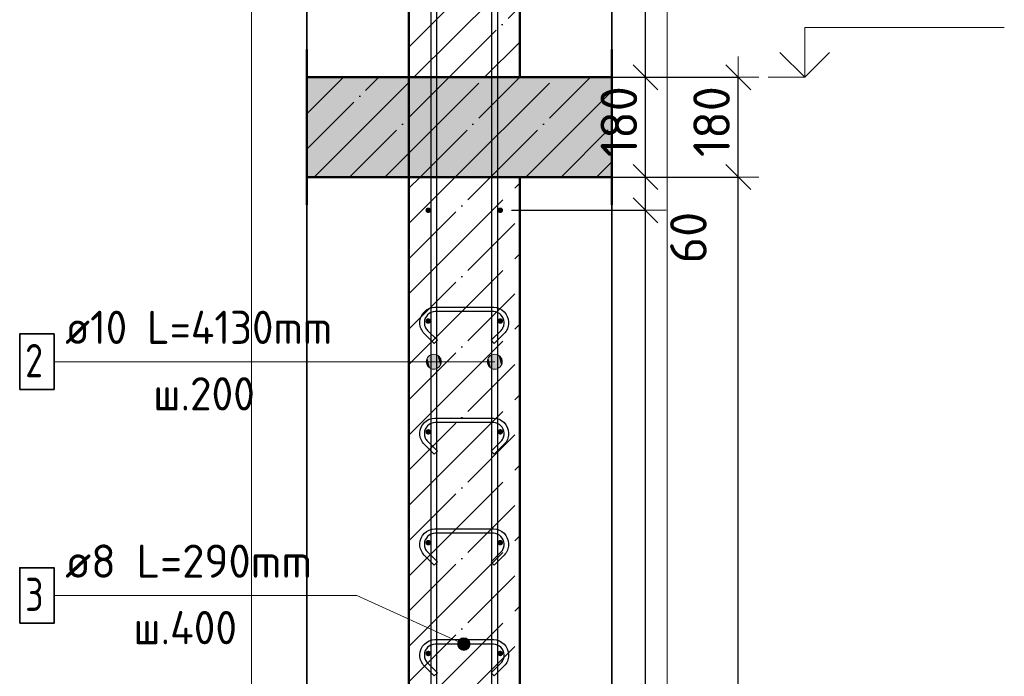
# Model space of a CAD drawing. Header units: millimetres. Extents: x -26477 to 45326, y 46540 to 77465.
# Tile 18 of 50: x -19917 to -18141, y 70737 to 71923. Entities that reach past the tile are written whole.
import ezdxf

# ---------------------------------------------------------------- set-up
doc = ezdxf.new("R2010")
doc.units = ezdxf.units.MM
doc.header["$PDMODE"] = 65
for name, pattern in [('______11', [150, 120, -15, 0, -15]), ('______5', [330, 240, -30, 30, -30]), ('________', [0])]:
    doc.linetypes.add(name, pattern=pattern)
for name, color, linetype, lineweight in [('Standard', 7, 'Continuous', 25), ('Арм.стержн. вертикальными 1', 22, 'Continuous', 35), ('Арм.стержн.горизонт. 1', 180, 'Continuous', 35), ('Высотная отметки_ общее', 7, 'Continuous', 13), ('Размерная линия_ общее', 7, 'Continuous', 13)]:
    doc.layers.add(name, color=color, linetype=linetype, lineweight=lineweight)
doc.layers.add('Арм.стержн.Стяжки', color=7, linetype='Continuous', lineweight=35, true_color=0x501e0f)
doc.styles.add('ISOCPEUR', font='ISOCPEUR')
doc.dimstyles.new('DIMSTYLE_4', dxfattribs={"dimtxt": 66, "dimasz": 75, "dimexe": 0, "dimexo": 0, "dimgap": 33, "dimtad": 2, "dimdec": 0, "dimrnd": 5, "dimzin": 12, "dimdsep": 46, "dimtxsty": 'ISOCPEUR', "dimblk1": 'ALL_ML_STRICH', "dimblk2": 'ALL_ML_STRICH', "dimsah": 1, "dimcen": 0, "dimclrd": 7, "dimclre": 256, "dimclrt": 7, "dimadec": 0, "dimazin": 0, "dimtfac": 1, "dimtdec": 0, "dimtix": 1, "dimtmove": 2, "dimatfit": 3, "dimfxl": 0, "dimtvp": 1.2, "dimtzin": 0, "dimlwd": 0, "dimlwe": -3, "dimarcsym": 0})
doc.dimstyles.new('DIMSTYLE_5', dxfattribs={"dimtxt": 66, "dimasz": 75, "dimexe": 0, "dimexo": 0, "dimgap": 33, "dimtad": 2, "dimdec": 0, "dimrnd": 5, "dimzin": 12, "dimdsep": 46, "dimtxsty": 'ISOCPEUR', "dimblk1": 'ALL_ML_STRICH', "dimblk2": 'ALL_ML_STRICH', "dimsah": 1, "dimcen": 0, "dimclrd": 7, "dimclre": 256, "dimclrt": 7, "dimadec": 0, "dimazin": 0, "dimtfac": 1, "dimtdec": 0, "dimtix": 1, "dimtmove": 2, "dimatfit": 3, "dimfxl": 0, "dimtzin": 0, "dimlwd": 0, "dimlwe": -3, "dimarcsym": 0})
doc.dimstyles.new('DIMSTYLE_9', dxfattribs={"dimtxt": 66, "dimasz": 75, "dimexe": 0, "dimexo": 0, "dimgap": 33, "dimtad": 0, "dimdec": 0, "dimrnd": 5, "dimzin": 12, "dimdsep": 46, "dimtxsty": 'ISOCPEUR', "dimblk1": 'ALL_ML_STRICH', "dimblk2": 'ALL_ML_STRICH', "dimsah": 1, "dimcen": 0, "dimclrd": 7, "dimclre": 256, "dimclrt": 7, "dimadec": 0, "dimazin": 0, "dimtfac": 1, "dimtdec": 0, "dimtix": 1, "dimtmove": 2, "dimatfit": 3, "dimfxl": 0, "dimtvp": 1.2, "dimtzin": 0, "dimlwd": 0, "dimlwe": -3, "dimarcsym": 0})

# ---------------------------------------------------------------- blocks, each defined once
blk = doc.blocks.new('ALL_ML_STRICH')
at = {"color": 0, "linetype": 'ByBlock', "lineweight": -2}
for p, q in [((0, -0.5), (0, 0.5)), ((-0.3, -0.3), (0.3, 0.3)), ((-1, 0), (0.5, 0))]:
    blk.add_line(p, q, dxfattribs=at)
blk = doc.blocks.new('*D18')
at = {"layer": 'DEFPOINTS', "color": 7, "linetype": 'Continuous', "lineweight": 13, "transparency": 33554687}
for p in [(-18918.7, 71638.6), (-18890.1, 68518.6), (-18620.8, 68518.6)]:
    blk.add_point(p, dxfattribs=at)
at = {"layer": 'Размерная линия_ общее', "color": 253, "linetype": 'Continuous', "lineweight": -2, "true_color": 0xa0a0a0, "transparency": 33554687}
for p, q in [((-18898.7, 71638.6), (-18620.8, 71638.6)), ((-18870.1, 68518.6), (-18620.8, 68518.6))]:
    blk.add_line(p, q, dxfattribs=at)
at = {"layer": 'Размерная линия_ общее', "color": 7, "linetype": 'Continuous', "lineweight": -2, "transparency": 33554687}
blk.add_line((-18620.8, 68518.6), (-18620.8, 71638.6), dxfattribs=at)
at = {"layer": 'Размерная линия_ общее', "color": 7, "linetype": 'Continuous', "lineweight": 13, "transparency": 33554687, "xscale": 75, "yscale": 75, "zscale": 75}
for p, rotation in [((-18620.8, 71638.6), 90), ((-18620.8, 68518.6), 270)]:
    blk.add_blockref('ALL_ML_STRICH', p, dxfattribs=dict(at, rotation=rotation))
at = {"layer": 'Размерная линия_ общее', "color": 7, "linetype": 'Continuous', "lineweight": 13, "transparency": 33554687, "insert": (-18668.8, 70088.5), "char_height": 66, "width": 264, "attachment_point": 5, "rotation": 90, "style": 'ISOCPEUR'}
blk.add_mtext('\\A1;{3120}', dxfattribs=at)
blk = doc.blocks.new('*D19')
at = {"layer": 'DEFPOINTS', "color": 7, "linetype": 'Continuous', "lineweight": 13, "transparency": 33554687}
for p in [(-18914.7, 71818.6), (-18918.7, 71638.6), (-18620.8, 71638.6)]:
    blk.add_point(p, dxfattribs=at)
at = {"layer": 'Размерная линия_ общее', "color": 253, "linetype": 'Continuous', "lineweight": -2, "true_color": 0xa0a0a0, "transparency": 33554687}
for p, q in [((-18894.7, 71818.6), (-18620.8, 71818.6)), ((-18898.7, 71638.6), (-18620.8, 71638.6))]:
    blk.add_line(p, q, dxfattribs=at)
at = {"layer": 'Размерная линия_ общее', "color": 7, "linetype": 'Continuous', "lineweight": -2, "transparency": 33554687}
blk.add_line((-18620.8, 71638.6), (-18620.8, 71818.6), dxfattribs=at)
at = {"layer": 'Размерная линия_ общее', "color": 7, "linetype": 'Continuous', "lineweight": 13, "transparency": 33554687, "xscale": 75, "yscale": 75, "zscale": 75}
for p, rotation in [((-18620.8, 71818.6), 90), ((-18620.8, 71638.6), 270)]:
    blk.add_blockref('ALL_ML_STRICH', p, dxfattribs=dict(at, rotation=rotation))
at = {"layer": 'Размерная линия_ общее', "color": 7, "linetype": 'Continuous', "lineweight": 13, "transparency": 33554687, "insert": (-18668.8, 71738.5), "char_height": 66, "width": 198, "attachment_point": 5, "rotation": 90, "style": 'ISOCPEUR'}
blk.add_mtext('\\A1;{180}', dxfattribs=at)
blk = doc.blocks.new('*D21')
at = {"layer": 'DEFPOINTS', "color": 7, "linetype": 'Continuous', "lineweight": 13, "transparency": 33554687}
for p in [(-19049.9, 71578.6), (-19049.9, 68578.6), (-18788, 68578.6)]:
    blk.add_point(p, dxfattribs=at)
at = {"layer": 'Размерная линия_ общее', "color": 253, "linetype": 'Continuous', "lineweight": -2, "true_color": 0xa0a0a0, "transparency": 33554687}
for p, q in [((-19029.9, 71578.6), (-18788, 71578.6)), ((-19029.9, 68578.6), (-18788, 68578.6))]:
    blk.add_line(p, q, dxfattribs=at)
at = {"layer": 'Размерная линия_ общее', "color": 7, "linetype": 'Continuous', "lineweight": -2, "transparency": 33554687}
blk.add_line((-18788, 68578.6), (-18788, 71578.6), dxfattribs=at)
at = {"layer": 'Размерная линия_ общее', "color": 7, "linetype": 'Continuous', "lineweight": 13, "transparency": 33554687, "xscale": 75, "yscale": 75, "zscale": 75}
for p, rotation in [((-18788, 71578.6), 90), ((-18788, 68578.6), 270)]:
    blk.add_blockref('ALL_ML_STRICH', p, dxfattribs=dict(at, rotation=rotation))
at = {"layer": 'Размерная линия_ общее', "color": 7, "linetype": 'Continuous', "lineweight": 13, "transparency": 33554687, "insert": (-18869, 69856.6), "char_height": 66, "width": 3.3, "attachment_point": 1, "rotation": 90, "line_spacing_factor": 0.60241, "style": 'ISOCPEUR'}
blk.add_mtext('\\W0.91;15х200=3000', dxfattribs=at)
blk = doc.blocks.new('*D22')
at = {"layer": 'DEFPOINTS', "color": 7, "linetype": 'Continuous', "lineweight": 13, "transparency": 33554687}
for p in [(-19014.9, 71638.6), (-19049.9, 71578.6), (-18788, 71578.6)]:
    blk.add_point(p, dxfattribs=at)
at = {"layer": 'Размерная линия_ общее', "color": 253, "linetype": 'Continuous', "lineweight": -2, "true_color": 0xa0a0a0, "transparency": 33554687}
for p, q in [((-18994.9, 71638.6), (-18788, 71638.6)), ((-19029.9, 71578.6), (-18788, 71578.6))]:
    blk.add_line(p, q, dxfattribs=at)
at = {"layer": 'Размерная линия_ общее', "color": 7, "linetype": 'Continuous', "lineweight": -2, "transparency": 33554687}
blk.add_line((-18788, 71578.6), (-18788, 71638.6), dxfattribs=at)
at = {"layer": 'Размерная линия_ общее', "color": 7, "linetype": 'Continuous', "lineweight": 13, "transparency": 33554687, "xscale": 75, "yscale": 75, "zscale": 75}
for p, rotation in [((-18788, 71638.6), 90), ((-18788, 71578.6), 270)]:
    blk.add_blockref('ALL_ML_STRICH', p, dxfattribs=dict(at, rotation=rotation))
at = {"layer": 'Размерная линия_ общее', "color": 7, "linetype": 'Continuous', "lineweight": 13, "transparency": 33554687, "insert": (-18710.6, 71529.3), "char_height": 66, "width": 132, "attachment_point": 5, "rotation": 90, "style": 'ISOCPEUR'}
blk.add_mtext('\\A1;{60}', dxfattribs=at)
blk = doc.blocks.new('*D23')
at = {"layer": 'DEFPOINTS', "color": 7, "linetype": 'Continuous', "lineweight": 13, "transparency": 33554687}
for p in [(-19014.9, 71818.6), (-19014.9, 71638.6), (-18788, 71638.6)]:
    blk.add_point(p, dxfattribs=at)
at = {"layer": 'Размерная линия_ общее', "color": 253, "linetype": 'Continuous', "lineweight": -2, "true_color": 0xa0a0a0, "transparency": 33554687}
for p, q in [((-18994.9, 71818.6), (-18788, 71818.6)), ((-18994.9, 71638.6), (-18788, 71638.6))]:
    blk.add_line(p, q, dxfattribs=at)
at = {"layer": 'Размерная линия_ общее', "color": 7, "linetype": 'Continuous', "lineweight": -2, "transparency": 33554687}
blk.add_line((-18788, 71638.6), (-18788, 71818.6), dxfattribs=at)
at = {"layer": 'Размерная линия_ общее', "color": 7, "linetype": 'Continuous', "lineweight": 13, "transparency": 33554687, "xscale": 75, "yscale": 75, "zscale": 75}
for p, rotation in [((-18788, 71818.6), 90), ((-18788, 71638.6), 270)]:
    blk.add_blockref('ALL_ML_STRICH', p, dxfattribs=dict(at, rotation=rotation))
at = {"layer": 'Размерная линия_ общее', "color": 7, "linetype": 'Continuous', "lineweight": 13, "transparency": 33554687, "insert": (-18836, 71738.5), "char_height": 66, "width": 198, "attachment_point": 5, "rotation": 90, "style": 'ISOCPEUR'}
blk.add_mtext('\\A1;{180}', dxfattribs=at)
blk = doc.blocks.new('*D24')
at = {"layer": 'DEFPOINTS', "color": 7, "linetype": 'Continuous', "lineweight": 13, "transparency": 33554687}
for p in [(-19054.9, 72648.6), (-19014.9, 71818.6), (-18788, 71818.6)]:
    blk.add_point(p, dxfattribs=at)
at = {"layer": 'Размерная линия_ общее', "color": 253, "linetype": 'Continuous', "lineweight": -2, "true_color": 0xa0a0a0, "transparency": 33554687}
for p, q in [((-19034.9, 72648.6), (-18788, 72648.6)), ((-18994.9, 71818.6), (-18788, 71818.6))]:
    blk.add_line(p, q, dxfattribs=at)
at = {"layer": 'Размерная линия_ общее', "color": 7, "linetype": 'Continuous', "lineweight": -2, "transparency": 33554687}
blk.add_line((-18788, 71818.6), (-18788, 72648.6), dxfattribs=at)
at = {"layer": 'Размерная линия_ общее', "color": 7, "linetype": 'Continuous', "lineweight": 13, "transparency": 33554687, "xscale": 75, "yscale": 75, "zscale": 75}
for p, rotation in [((-18788, 72648.6), 90), ((-18788, 71818.6), 270)]:
    blk.add_blockref('ALL_ML_STRICH', p, dxfattribs=dict(at, rotation=rotation))
at = {"layer": 'Размерная линия_ общее', "color": 7, "linetype": 'Continuous', "lineweight": 13, "transparency": 33554687, "insert": (-18836, 72236.9), "char_height": 66, "width": 198, "attachment_point": 5, "rotation": 90, "style": 'ISOCPEUR'}
blk.add_mtext('\\A1;{830}', dxfattribs=at)
blk = doc.blocks.new('COMPLEX_ELEVATIONDIM_3')
at = {"layer": 'Высотная отметки_ общее', "color": 7, "linetype": 'Continuous', "lineweight": 13, "transparency": 33554687}
for p, q in [((-18500.8, 71818.6), (-18500.8, 71908.6)), ((-18500.8, 71908.6), (-18140.8, 71908.6)), ((-18500.8, 71818.6), (-18545.8, 71863.6)), ((-18500.8, 71818.6), (-18455.8, 71863.6)), ((-18500.8, 71818.6), (-18500.8, 71818.6)), ((-18500.8, 71818.6), (-18500.8, 71818.6)), ((-18500.8, 71818.6), (-18500.8, 71818.6)), ((-18500.8, 71818.6), (-18500.8, 71818.6))]:
    blk.add_line(p, q, dxfattribs=at)
blk.add_lwpolyline([(-18500.8, 71818.6), (-18510.9, 71818.6), (-18510.9, 71818.6), (-18566.9, 71818.6)], dxfattribs=at)

msp = doc.modelspace()

# ---------------------------------------------------------------- hatches: boundary and pattern name
at = {"linetype": 'Continuous', "lineweight": -3, "transparency": 33554687}
msp.add_hatch(color=7, dxfattribs=at).paths.add_polyline_path([(-18849, 71638.6), (-18849, 71818.6), (-19399, 71818.6), (-19399, 71638.6)])
at = {"layer": 'Арм.стержн. вертикальными 1', "linetype": 'Continuous', "lineweight": 13, "transparency": 33554687}
for points in [[(-19181.5, 71298.6), (-19181.5, 71312.1), (-19183.4, 71305.3)], [(-19181.5, 71298.6), (-19181.5, 71312.1), (-19183.4, 71305.3)], [(-19181.5, 71312.1), (-19176.7, 71293.7), (-19176.7, 71316.9)], [(-19181.5, 71312.1), (-19176.7, 71293.7), (-19176.7, 71316.9)], [(-19181.5, 71312.1), (-19181.5, 71298.6), (-19176.7, 71293.7)], [(-19181.5, 71312.1), (-19181.5, 71298.6), (-19176.7, 71293.7)], [(-19176.7, 71316.9), (-19169.9, 71291.8), (-19169.9, 71318.8)], [(-19176.7, 71316.9), (-19169.9, 71291.8), (-19169.9, 71318.8)], [(-19176.7, 71316.9), (-19176.7, 71293.7), (-19169.9, 71291.8)], [(-19176.7, 71316.9), (-19176.7, 71293.7), (-19169.9, 71291.8)], [(-19169.9, 71318.8), (-19169.9, 71291.8), (-19163.2, 71293.7)], [(-19169.9, 71318.8), (-19163.2, 71293.7), (-19163.2, 71316.9)], [(-19169.9, 71318.8), (-19169.9, 71291.8), (-19163.2, 71293.7)], [(-19169.9, 71318.8), (-19163.2, 71293.7), (-19163.2, 71316.9)], [(-19163.2, 71316.9), (-19163.2, 71293.7), (-19158.3, 71298.6)], [(-19163.2, 71316.9), (-19158.3, 71298.6), (-19158.3, 71312.1)], [(-19163.2, 71316.9), (-19163.2, 71293.7), (-19158.3, 71298.6)], [(-19163.2, 71316.9), (-19158.3, 71298.6), (-19158.3, 71312.1)], [(-19158.3, 71312.1), (-19158.3, 71298.6), (-19156.4, 71305.3)], [(-19158.3, 71312.1), (-19158.3, 71298.6), (-19156.4, 71305.3)], [(-19071.5, 71298.6), (-19071.5, 71312.1), (-19073.4, 71305.3)], [(-19071.5, 71298.6), (-19071.5, 71312.1), (-19073.4, 71305.3)], [(-19071.5, 71312.1), (-19066.7, 71293.7), (-19066.7, 71316.9)], [(-19071.5, 71312.1), (-19066.7, 71293.7), (-19066.7, 71316.9)], [(-19071.5, 71312.1), (-19071.5, 71298.6), (-19066.7, 71293.7)], [(-19071.5, 71312.1), (-19071.5, 71298.6), (-19066.7, 71293.7)], [(-19066.7, 71316.9), (-19059.9, 71291.8), (-19059.9, 71318.8)], [(-19066.7, 71316.9), (-19059.9, 71291.8), (-19059.9, 71318.8)], [(-19066.7, 71316.9), (-19066.7, 71293.7), (-19059.9, 71291.8)], [(-19066.7, 71316.9), (-19066.7, 71293.7), (-19059.9, 71291.8)], [(-19059.9, 71318.8), (-19059.9, 71291.8), (-19053.2, 71293.7)], [(-19059.9, 71318.8), (-19053.2, 71293.7), (-19053.2, 71316.9)], [(-19059.9, 71318.8), (-19059.9, 71291.8), (-19053.2, 71293.7)], [(-19059.9, 71318.8), (-19053.2, 71293.7), (-19053.2, 71316.9)], [(-19053.2, 71316.9), (-19053.2, 71293.7), (-19048.3, 71298.6)], [(-19053.2, 71316.9), (-19048.3, 71298.6), (-19048.3, 71312.1)], [(-19053.2, 71316.9), (-19053.2, 71293.7), (-19048.3, 71298.6)], [(-19053.2, 71316.9), (-19048.3, 71298.6), (-19048.3, 71312.1)], [(-19048.3, 71312.1), (-19048.3, 71298.6), (-19046.4, 71305.3)], [(-19048.3, 71312.1), (-19048.3, 71298.6), (-19046.4, 71305.3)]]:
    msp.add_hatch(color=7, dxfattribs=at).paths.add_polyline_path(points)
at = {"layer": 'Арм.стержн.горизонт. 1', "linetype": 'Continuous', "lineweight": 50, "transparency": 33554687}
for points in [[(-19174.9, 71578.6), (-19175.3, 71580.6), (-19176.4, 71582.2), (-19178, 71583.3), (-19179.9, 71583.6), (-19181.8, 71583.3), (-19183.5, 71582.2), (-19184.6, 71580.6), (-19184.9, 71578.6), (-19184.6, 71576.7), (-19183.5, 71575.1), (-19181.8, 71574), (-19179.9, 71573.6), (-19178, 71574), (-19176.4, 71575.1), (-19175.3, 71576.7)], [(-19044.9, 71578.6), (-19045.3, 71580.6), (-19046.4, 71582.2), (-19048, 71583.3), (-19049.9, 71583.6), (-19051.8, 71583.3), (-19053.5, 71582.2), (-19054.6, 71580.6), (-19054.9, 71578.6), (-19054.6, 71576.7), (-19053.5, 71575.1), (-19051.8, 71574), (-19049.9, 71573.6), (-19048, 71574), (-19046.4, 71575.1), (-19045.3, 71576.7)], [(-19174.9, 71378.6), (-19175.3, 71380.6), (-19176.4, 71382.2), (-19178, 71383.3), (-19179.9, 71383.6), (-19181.8, 71383.3), (-19183.5, 71382.2), (-19184.6, 71380.6), (-19184.9, 71378.6), (-19184.6, 71376.7), (-19183.5, 71375.1), (-19181.8, 71374), (-19179.9, 71373.6), (-19178, 71374), (-19176.4, 71375.1), (-19175.3, 71376.7)], [(-19044.9, 71378.6), (-19045.3, 71380.6), (-19046.4, 71382.2), (-19048, 71383.3), (-19049.9, 71383.6), (-19051.8, 71383.3), (-19053.5, 71382.2), (-19054.6, 71380.6), (-19054.9, 71378.6), (-19054.6, 71376.7), (-19053.5, 71375.1), (-19051.8, 71374), (-19049.9, 71373.6), (-19048, 71374), (-19046.4, 71375.1), (-19045.3, 71376.7)], [(-19174.9, 71178.6), (-19175.3, 71180.6), (-19176.4, 71182.2), (-19178, 71183.3), (-19179.9, 71183.6), (-19181.8, 71183.3), (-19183.5, 71182.2), (-19184.6, 71180.6), (-19184.9, 71178.6), (-19184.6, 71176.7), (-19183.5, 71175.1), (-19181.8, 71174), (-19179.9, 71173.6), (-19178, 71174), (-19176.4, 71175.1), (-19175.3, 71176.7)], [(-19044.9, 71178.6), (-19045.3, 71180.6), (-19046.4, 71182.2), (-19048, 71183.3), (-19049.9, 71183.6), (-19051.8, 71183.3), (-19053.5, 71182.2), (-19054.6, 71180.6), (-19054.9, 71178.6), (-19054.6, 71176.7), (-19053.5, 71175.1), (-19051.8, 71174), (-19049.9, 71173.6), (-19048, 71174), (-19046.4, 71175.1), (-19045.3, 71176.7)], [(-19174.9, 70978.6), (-19175.3, 70980.6), (-19176.4, 70982.2), (-19178, 70983.3), (-19179.9, 70983.6), (-19181.8, 70983.3), (-19183.5, 70982.2), (-19184.6, 70980.6), (-19184.9, 70978.6), (-19184.6, 70976.7), (-19183.5, 70975.1), (-19181.8, 70974), (-19179.9, 70973.6), (-19178, 70974), (-19176.4, 70975.1), (-19175.3, 70976.7)], [(-19044.9, 70978.6), (-19045.3, 70980.6), (-19046.4, 70982.2), (-19048, 70983.3), (-19049.9, 70983.6), (-19051.8, 70983.3), (-19053.5, 70982.2), (-19054.6, 70980.6), (-19054.9, 70978.6), (-19054.6, 70976.7), (-19053.5, 70975.1), (-19051.8, 70974), (-19049.9, 70973.6), (-19048, 70974), (-19046.4, 70975.1), (-19045.3, 70976.7)], [(-19174.9, 70778.6), (-19175.3, 70780.6), (-19176.4, 70782.2), (-19178, 70783.3), (-19179.9, 70783.6), (-19181.8, 70783.3), (-19183.5, 70782.2), (-19184.6, 70780.6), (-19184.9, 70778.6), (-19184.6, 70776.7), (-19183.5, 70775.1), (-19181.8, 70774), (-19179.9, 70773.6), (-19178, 70774), (-19176.4, 70775.1), (-19175.3, 70776.7)], [(-19044.9, 70778.6), (-19045.3, 70780.6), (-19046.4, 70782.2), (-19048, 70783.3), (-19049.9, 70783.6), (-19051.8, 70783.3), (-19053.5, 70782.2), (-19054.6, 70780.6), (-19054.9, 70778.6), (-19054.6, 70776.7), (-19053.5, 70775.1), (-19051.8, 70774), (-19049.9, 70773.6), (-19048, 70774), (-19046.4, 70775.1), (-19045.3, 70776.7)]]:
    msp.add_hatch(color=4, dxfattribs=at).paths.add_polyline_path(points)
at = {"layer": 'Арм.стержн.Стяжки', "linetype": 'Continuous', "lineweight": 13, "transparency": 33554687}
for points in [[(-19126.9, 70794.4), (-19122.3, 70804.7), (-19126, 70800.2)], [(-19122.3, 70804.7), (-19126.9, 70794.4), (-19124.9, 70789.1)], [(-19122.3, 70804.7), (-19124.9, 70789.1), (-19116.9, 70806.7)], [(-19116.9, 70806.7), (-19124.9, 70789.1), (-19120.4, 70785.3)], [(-19116.9, 70806.7), (-19120.4, 70785.3), (-19111.1, 70805.8)], [(-19111.1, 70805.8), (-19120.4, 70785.3), (-19114.7, 70784.4)], [(-19111.1, 70805.8), (-19114.7, 70784.4), (-19106.7, 70802)], [(-19106.7, 70802), (-19114.7, 70784.4), (-19109.3, 70786.4)], [(-19106.7, 70802), (-19109.3, 70786.4), (-19104.6, 70796.7)], [(-19104.6, 70796.7), (-19109.3, 70786.4), (-19105.5, 70790.9)]]:
    msp.add_hatch(color=7, dxfattribs=at).paths.add_polyline_path(points)

# ---------------------------------------------------------------- linework, layer by layer
at = {"color": 52, "linetype": 'Continuous', "lineweight": -3, "transparency": 33554687}
for p, q in [((-19399, 72672), (-19399, 68188.5)), ((-19399, 68188.5), (-19399, 72672)), ((-18849, 72672), (-18849, 68188.5)), ((-18849, 68188.5), (-18849, 72672))]:
    msp.add_line(p, q, dxfattribs=at)
at = {"color": 7, "linetype": 'Continuous', "lineweight": 50, "transparency": 33554687}
for p, q in [((-19214.9, 72672), (-19214.9, 71818.6)), ((-19014.9, 71818.6), (-19014.9, 72672)), ((-19399, 71868.6), (-19399, 71588.6)), ((-18849, 71588.6), (-18849, 71868.6)), ((-19214.9, 71818.6), (-19399, 71818.6)), ((-19214.9, 71818.6), (-19014.9, 71818.6)), ((-19014.9, 71818.6), (-19214.9, 71818.6)), ((-18849, 71818.6), (-19014.9, 71818.6)), ((-19399, 71638.6), (-19214.9, 71638.6)), ((-19214.9, 71638.6), (-19014.9, 71638.6)), ((-19014.9, 71638.6), (-18849, 71638.6))]:
    msp.add_line(p, q, dxfattribs=at)
at = {"color": 7, "linetype": '______11', "lineweight": -3, "transparency": 33554687}
for p, q in [((-19214.9, 71873), (-19014.9, 72073)), ((-19142, 71818.6), (-19014.9, 71945.7)), ((-19399, 71816.2), (-19396.5, 71818.6)), ((-19399, 71688.9), (-19269.3, 71818.6)), ((-19322, 71638.6), (-19142, 71818.6)), ((-19194.7, 71638.6), (-19014.7, 71818.6)), ((-19067.4, 71638.6), (-18887.4, 71818.6)), ((-18940.1, 71638.6), (-18849, 71729.8))]:
    msp.add_line(p, q, dxfattribs=at)
at = {"color": 7, "linetype": '______5', "lineweight": -3, "transparency": 33554687}
for p, q in [((-19205.6, 71818.6), (-19014.9, 72009.3)), ((-19078.3, 71818.6), (-19014.9, 71882)), ((-19399, 71752.6), (-19332.9, 71818.6)), ((-19385.6, 71638.6), (-19205.6, 71818.6)), ((-19258.3, 71638.6), (-19078.3, 71818.6)), ((-19131.1, 71638.6), (-18951.1, 71818.6)), ((-19003.8, 71638.6), (-18849, 71793.5)), ((-18876.5, 71638.6), (-18849, 71666.2))]:
    msp.add_line(p, q, dxfattribs=at)
at = {"color": 7, "linetype": '________', "lineweight": 50, "transparency": 33554687}
msp.add_line((-19214.9, 71638.6), (-19214.9, 71818.6), dxfattribs=at)
at = {"layer": 'Standard', "color": 7, "linetype": '______11', "lineweight": -3, "transparency": 33554687}
for p, q in [((-19214.9, 71491.1), (-19067.4, 71638.6)), ((-19214.9, 71618.4), (-19194.7, 71638.6)), ((-19214.9, 71363.8), (-19014.9, 71563.8)), ((-19214.9, 71236.6), (-19014.9, 71436.6)), ((-19214.9, 71109.3), (-19014.9, 71309.3)), ((-19214.9, 70982), (-19014.9, 71182)), ((-19214.9, 70854.7), (-19014.9, 71054.7)), ((-19214.9, 70727.5), (-19014.9, 70927.5)), ((-19214.9, 70600.2), (-19014.9, 70800.2))]:
    msp.add_line(p, q, dxfattribs=at)
at = {"layer": 'Standard', "color": 7, "linetype": '______5', "lineweight": -3, "transparency": 33554687}
for p, q in [((-19214.9, 71554.8), (-19131.1, 71638.6)), ((-19214.9, 71427.5), (-19014.9, 71627.5)), ((-19214.9, 71300.2), (-19014.9, 71500.2)), ((-19214.9, 71172.9), (-19014.9, 71372.9)), ((-19214.9, 71045.6), (-19014.9, 71245.6)), ((-19214.9, 70918.4), (-19014.9, 71118.4)), ((-19214.9, 70791.1), (-19014.9, 70991.1)), ((-19214.9, 70663.8), (-19014.9, 70863.8))]:
    msp.add_line(p, q, dxfattribs=at)
at = {"layer": 'Standard', "color": 7, "linetype": 'Continuous', "lineweight": 50, "transparency": 33554687}
for p, q in [((-19014.9, 71638.6), (-19214.9, 71638.6)), ((-19214.9, 71638.6), (-19214.9, 68518.6)), ((-19014.9, 68518.6), (-19014.9, 71638.6))]:
    msp.add_line(p, q, dxfattribs=at)
at = {"layer": 'Standard', "color": 7, "linetype": 'Continuous', "lineweight": 13, "transparency": 33554687}
msp.add_lwpolyline([(-19499, 68088.5), (-18749, 68088.5), (-18749, 72772), (-19499, 72772), (-19499, 68088.5)], dxfattribs=at)
at = {"layer": 'Арм.стержн. вертикальными 1', "color": 7, "linetype": 'Continuous', "lineweight": 13, "transparency": 33554687}
for p, q in [((-19169.9, 71318.8), (-19169.9, 71318.8)), ((-19169.9, 71318.8), (-19169.9, 71318.8)), ((-19059.9, 71318.8), (-19059.9, 71318.8)), ((-19059.9, 71318.8), (-19059.9, 71318.8)), ((-19854.9, 71305.3), (-19342.9, 71305.3)), ((-19342.9, 71305.3), (-19059.9, 71305.3)), ((-19342.9, 71305.3), (-19059.9, 71305.3)), ((-19342.9, 71305.3), (-19169.9, 71305.3)), ((-19342.9, 71305.3), (-19169.9, 71305.3)), ((-19183.4, 71305.3), (-19183.4, 71305.3)), ((-19183.4, 71305.3), (-19183.4, 71305.3)), ((-19156.4, 71305.3), (-19156.4, 71305.3)), ((-19156.4, 71305.3), (-19156.4, 71305.3)), ((-19073.4, 71305.3), (-19073.4, 71305.3)), ((-19073.4, 71305.3), (-19073.4, 71305.3)), ((-19046.4, 71305.3), (-19046.4, 71305.3)), ((-19046.4, 71305.3), (-19046.4, 71305.3)), ((-19169.9, 71291.8), (-19169.9, 71291.8)), ((-19169.9, 71291.8), (-19169.9, 71291.8)), ((-19059.9, 71291.8), (-19059.9, 71291.8)), ((-19059.9, 71291.8), (-19059.9, 71291.8))]:
    msp.add_line(p, q, dxfattribs=at)
at = {"layer": 'Арм.стержн. вертикальными 1', "color": 4, "linetype": 'Continuous', "lineweight": 25, "transparency": 33554687}
for points in [[(-19174.9, 68518.6), (-19174.9, 72648.6), (-19164.9, 72648.6), (-19164.9, 68518.6), (-19174.9, 68518.6)], [(-19174.9, 68518.6), (-19174.9, 72648.6), (-19164.9, 72648.6), (-19164.9, 68518.6), (-19174.9, 68518.6)], [(-19064.9, 68518.6), (-19064.9, 72648.6), (-19054.9, 72648.6), (-19054.9, 68518.6), (-19064.9, 68518.6)], [(-19064.9, 68518.6), (-19064.9, 72648.6), (-19054.9, 72648.6), (-19054.9, 68518.6), (-19064.9, 68518.6)]]:
    msp.add_lwpolyline(points, dxfattribs=at)
at = {"layer": 'Арм.стержн. вертикальными 1', "color": 7, "linetype": 'Continuous', "lineweight": 35, "transparency": 33554687}
msp.add_lwpolyline([(-19916.9, 71255.3), (-19854.9, 71255.3), (-19854.9, 71355.3), (-19916.9, 71355.3), (-19916.9, 71255.3)], dxfattribs=at)
at = {"layer": 'Арм.стержн. вертикальными 1', "color": 7, "linetype": 'Continuous', "lineweight": 13, "transparency": 33554687}
for centre in [(-19169.9, 71305.3), (-19169.9, 71305.3), (-19059.9, 71305.3), (-19059.9, 71305.3)]:
    msp.add_circle(centre, 13.5, dxfattribs=at)
at = {"layer": 'Арм.стержн.горизонт. 1', "color": 52, "linetype": 'Continuous', "lineweight": 50, "transparency": 33554687}
for p, q in [((-19214.9, 71638.6), (-19214.9, 71638.6)), ((-19014.9, 71638.6), (-19014.9, 71638.6))]:
    msp.add_line(p, q, dxfattribs=at)
at = {"layer": 'Арм.стержн.Стяжки', "color": 7, "linetype": 'Continuous', "lineweight": 13, "transparency": 33554687}
for p, q in [((-19854.9, 70883.3), (-19308.9, 70883.3)), ((-19308.9, 70883.3), (-19115.8, 70795.6)), ((-19126, 70800.2), (-19126, 70800.2)), ((-19111.1, 70805.8), (-19111.1, 70805.8)), ((-19120.4, 70785.3), (-19120.4, 70785.3)), ((-19105.5, 70790.9), (-19105.5, 70790.9))]:
    msp.add_line(p, q, dxfattribs=at)
at = {"layer": 'Арм.стержн.Стяжки', "color": 40, "linetype": 'Continuous', "lineweight": 25, "transparency": 33554687}
for points in [[(-19066.4, 71343.9), (-19048.5, 71361.8), (-19047.3, 71363.2), (-19046.2, 71364.7), (-19045.2, 71366.3), (-19044.5, 71368), (-19043.8, 71369.7), (-19043.4, 71371.5), (-19043.1, 71373.4), (-19042.9, 71375.3), (-19042.9, 71376.4), (-19043.4, 71380), (-19044.6, 71383.7), (-19046.5, 71387), (-19048.8, 71389.8), (-19051.5, 71392.1), (-19054.9, 71393.9), (-19058.5, 71395.1), (-19062.2, 71395.6), (-19167.7, 71395.6), (-19171.3, 71395.1), (-19175, 71393.9), (-19178.3, 71392.1), (-19181.1, 71389.8), (-19183.3, 71387), (-19185.2, 71383.7), (-19186.4, 71380), (-19186.9, 71376.4), (-19186.9, 71375.3), (-19186.8, 71373.4), (-19186.5, 71371.5), (-19186, 71369.7), (-19185.4, 71368), (-19184.6, 71366.3), (-19183.7, 71364.7), (-19182.6, 71363.2), (-19181.3, 71361.8), (-19163.5, 71343.9), (-19169.1, 71338.3), (-19187.2, 71356.3), (-19188.9, 71358.2), (-19190.4, 71360.3), (-19191.7, 71362.6), (-19192.8, 71364.9), (-19193.7, 71367.3), (-19194.3, 71369.9), (-19194.8, 71372.5), (-19194.9, 71375), (-19194.9, 71377), (-19194.3, 71381.8), (-19192.6, 71386.9), (-19190, 71391.6), (-19186.7, 71395.5), (-19182.9, 71398.7), (-19178.2, 71401.3), (-19173.1, 71403), (-19168.3, 71403.6), (-19061.6, 71403.6), (-19056.7, 71403), (-19051.6, 71401.3), (-19047, 71398.7), (-19043.1, 71395.5), (-19039.9, 71391.6), (-19037.3, 71386.9), (-19035.6, 71381.8), (-19034.9, 71377), (-19034.9, 71375), (-19035.1, 71372.5), (-19035.5, 71369.9), (-19036.2, 71367.3), (-19037.1, 71364.9), (-19038.2, 71362.6), (-19039.5, 71360.3), (-19041, 71358.2), (-19042.7, 71356.3), (-19060.7, 71338.3), (-19066.4, 71343.9)], [(-19066.4, 71143.9), (-19048.5, 71161.8), (-19047.3, 71163.2), (-19046.2, 71164.7), (-19045.2, 71166.3), (-19044.5, 71168), (-19043.8, 71169.7), (-19043.4, 71171.5), (-19043.1, 71173.4), (-19042.9, 71175.3), (-19042.9, 71176.4), (-19043.4, 71180), (-19044.6, 71183.7), (-19046.5, 71187), (-19048.8, 71189.8), (-19051.5, 71192.1), (-19054.9, 71193.9), (-19058.5, 71195.1), (-19062.2, 71195.6), (-19167.7, 71195.6), (-19171.3, 71195.1), (-19175, 71193.9), (-19178.3, 71192.1), (-19181.1, 71189.8), (-19183.3, 71187), (-19185.2, 71183.7), (-19186.4, 71180), (-19186.9, 71176.4), (-19186.9, 71175.3), (-19186.8, 71173.4), (-19186.5, 71171.5), (-19186, 71169.7), (-19185.4, 71168), (-19184.6, 71166.3), (-19183.7, 71164.7), (-19182.6, 71163.2), (-19181.3, 71161.8), (-19163.5, 71143.9), (-19169.1, 71138.3), (-19187.2, 71156.3), (-19188.9, 71158.2), (-19190.4, 71160.3), (-19191.7, 71162.6), (-19192.8, 71164.9), (-19193.7, 71167.3), (-19194.3, 71169.9), (-19194.8, 71172.5), (-19194.9, 71175), (-19194.9, 71177), (-19194.3, 71181.8), (-19192.6, 71186.9), (-19190, 71191.6), (-19186.7, 71195.5), (-19182.9, 71198.7), (-19178.2, 71201.3), (-19173.1, 71203), (-19168.3, 71203.6), (-19061.6, 71203.6), (-19056.7, 71203), (-19051.6, 71201.3), (-19047, 71198.7), (-19043.1, 71195.5), (-19039.9, 71191.6), (-19037.3, 71186.9), (-19035.6, 71181.8), (-19034.9, 71177), (-19034.9, 71175), (-19035.1, 71172.5), (-19035.5, 71169.9), (-19036.2, 71167.3), (-19037.1, 71164.9), (-19038.2, 71162.6), (-19039.5, 71160.3), (-19041, 71158.2), (-19042.7, 71156.3), (-19060.7, 71138.3), (-19066.4, 71143.9)], [(-19066.4, 70943.9), (-19048.5, 70961.8), (-19047.3, 70963.2), (-19046.2, 70964.7), (-19045.2, 70966.3), (-19044.5, 70968), (-19043.8, 70969.7), (-19043.4, 70971.5), (-19043.1, 70973.4), (-19042.9, 70975.3), (-19042.9, 70976.4), (-19043.4, 70980), (-19044.6, 70983.7), (-19046.5, 70987), (-19048.8, 70989.8), (-19051.5, 70992.1), (-19054.9, 70993.9), (-19058.5, 70995.1), (-19062.2, 70995.6), (-19167.7, 70995.6), (-19171.3, 70995.1), (-19175, 70993.9), (-19178.3, 70992.1), (-19181.1, 70989.8), (-19183.3, 70987), (-19185.2, 70983.7), (-19186.4, 70980), (-19186.9, 70976.4), (-19186.9, 70975.3), (-19186.8, 70973.4), (-19186.5, 70971.5), (-19186, 70969.7), (-19185.4, 70968), (-19184.6, 70966.3), (-19183.7, 70964.7), (-19182.6, 70963.2), (-19181.3, 70961.8), (-19163.5, 70943.9), (-19169.1, 70938.3), (-19187.2, 70956.3), (-19188.9, 70958.2), (-19190.4, 70960.3), (-19191.7, 70962.6), (-19192.8, 70964.9), (-19193.7, 70967.4), (-19194.3, 70969.9), (-19194.8, 70972.5), (-19194.9, 70975), (-19194.9, 70977), (-19194.3, 70981.8), (-19192.6, 70986.9), (-19190, 70991.6), (-19186.7, 70995.5), (-19182.9, 70998.7), (-19178.2, 71001.3), (-19173.1, 71003), (-19168.3, 71003.6), (-19061.6, 71003.6), (-19056.7, 71003), (-19051.6, 71001.3), (-19047, 70998.7), (-19043.1, 70995.5), (-19039.9, 70991.6), (-19037.3, 70986.9), (-19035.6, 70981.8), (-19034.9, 70977), (-19034.9, 70975), (-19035.1, 70972.5), (-19035.5, 70969.9), (-19036.2, 70967.4), (-19037.1, 70964.9), (-19038.2, 70962.6), (-19039.5, 70960.3), (-19041, 70958.2), (-19042.7, 70956.3), (-19060.7, 70938.3), (-19066.4, 70943.9)], [(-19066.4, 70743.9), (-19048.5, 70761.8), (-19047.3, 70763.2), (-19046.2, 70764.7), (-19045.2, 70766.3), (-19044.5, 70768), (-19043.8, 70769.7), (-19043.4, 70771.5), (-19043.1, 70773.4), (-19042.9, 70775.3), (-19042.9, 70776.4), (-19043.4, 70780), (-19044.6, 70783.7), (-19046.5, 70787), (-19048.8, 70789.8), (-19051.5, 70792.1), (-19054.9, 70793.9), (-19058.5, 70795.1), (-19062.2, 70795.6), (-19167.7, 70795.6), (-19171.3, 70795.1), (-19175, 70793.9), (-19178.3, 70792.1), (-19181.1, 70789.8), (-19183.3, 70787), (-19185.2, 70783.7), (-19186.4, 70780), (-19186.9, 70776.4), (-19186.9, 70775.3), (-19186.8, 70773.4), (-19186.5, 70771.5), (-19186, 70769.7), (-19185.4, 70768), (-19184.6, 70766.3), (-19183.7, 70764.7), (-19182.6, 70763.2), (-19181.3, 70761.8), (-19163.5, 70743.9), (-19169.1, 70738.3), (-19187.2, 70756.3), (-19188.9, 70758.2), (-19190.4, 70760.3), (-19191.7, 70762.6), (-19192.8, 70764.9), (-19193.7, 70767.4), (-19194.3, 70769.9), (-19194.8, 70772.5), (-19194.9, 70775), (-19194.9, 70777), (-19194.3, 70781.8), (-19192.6, 70786.9), (-19190, 70791.6), (-19186.7, 70795.5), (-19182.9, 70798.7), (-19178.2, 70801.3), (-19173.1, 70803), (-19168.3, 70803.6), (-19061.6, 70803.6), (-19056.7, 70803), (-19051.6, 70801.3), (-19047, 70798.7), (-19043.1, 70795.5), (-19039.9, 70791.6), (-19037.3, 70786.9), (-19035.6, 70781.8), (-19034.9, 70777), (-19034.9, 70775), (-19035.1, 70772.5), (-19035.5, 70769.9), (-19036.2, 70767.4), (-19037.1, 70764.9), (-19038.2, 70762.6), (-19039.5, 70760.3), (-19041, 70758.2), (-19042.7, 70756.3), (-19060.7, 70738.3), (-19066.4, 70743.9)]]:
    msp.add_lwpolyline(points, dxfattribs=at)
at = {"layer": 'Арм.стержн.Стяжки', "color": 7, "linetype": 'Continuous', "lineweight": 35, "transparency": 33554687}
msp.add_lwpolyline([(-19916.9, 70833.3), (-19854.9, 70833.3), (-19854.9, 70933.3), (-19916.9, 70933.3), (-19916.9, 70833.3)], dxfattribs=at)
at = {"layer": 'Арм.стержн.Стяжки', "color": 7, "linetype": 'Continuous', "lineweight": 13, "transparency": 33554687}
msp.add_circle((-19115.8, 70795.6), 11.3, dxfattribs=at)

# ---------------------------------------------------------------- block references
at = {"layer": 'Высотная отметки_ общее', "color": 7, "linetype": 'Continuous', "lineweight": 13, "transparency": 33554687}
msp.add_blockref('COMPLEX_ELEVATIONDIM_3', (0, 0), dxfattribs=at)

# ---------------------------------------------------------------- texts
at = {"layer": 'Арм.стержн. вертикальными 1', "color": 7, "linetype": 'Continuous', "lineweight": 25, "transparency": 33554687, "char_height": 60, "attachment_point": 7, "style": 'ISOCPEUR'}
for s, insert, width in [('\\W0.94;ø10 L=4130mm ', (-19834.9, 71337.3), 579.953), ('\\W0.78;2', (-19906.9, 71277.3), 65.281), ('\\W0.95;ш.200 ', (-19675.9, 71217.3), 262.399)]:
    msp.add_mtext(s, dxfattribs=dict(at, insert=insert, width=width))
at = {"layer": 'Арм.стержн.Стяжки', "color": 7, "linetype": 'Continuous', "lineweight": 25, "transparency": 33554687, "char_height": 60, "attachment_point": 7, "style": 'ISOCPEUR'}
for s, insert, width in [('\\W0.98;ø8 L=290mm ', (-19834.9, 70915.3), 515.053), ('\\W0.78;3', (-19906.9, 70855.3), 65.281), ('\\W0.95;ш.400 ', (-19711.9, 70795.3), 268.447)]:
    msp.add_mtext(s, dxfattribs=dict(at, insert=insert, width=width))

# ---------------------------------------------------------------- dimensions: what is measured, and where the dimension line sits
at = {"layer": 'Размерная линия_ общее', "color": 7, "linetype": 'Continuous', "lineweight": 13, "transparency": 33554687}
for base, p1, p2, dimstyle, picture, middle in [((-18788, 72648.6), (-18994.9, 71818.6), (-19034.9, 72648.6), 'DIMSTYLE_5', '*D24', (-18836, 72236.9)), ((-18788, 71818.6), (-18994.9, 71638.6), (-18994.9, 71818.6), 'DIMSTYLE_4', '*D23', (-18836, 71738.5)), ((-18620.8, 71818.6), (-18898.7, 71638.6), (-18894.7, 71818.6), 'DIMSTYLE_4', '*D19', (-18668.8, 71738.5)), ((-18788, 71638.6), (-19029.9, 71578.6), (-18994.9, 71638.6), 'DIMSTYLE_9', '*D22', (-18710.6, 71529.3)), ((-18620.8, 71638.6), (-18870.1, 68518.6), (-18898.7, 71638.6), 'DIMSTYLE_5', '*D18', (-18668.8, 70088.5))]:
    dim = msp.add_linear_dim(base=base, p1=p1, p2=p2, angle=90, dimstyle=dimstyle, override={"dimpost": '<>', "dimclrd": 7, "dimclre": 253, "dimclrt": 7, "dimlwd": 0, "dimlwe": 65533}, dxfattribs=at)
    dim.commit()
    dim.dimension.update_dxf_attribs({"geometry": picture, "text_midpoint": middle, "dimtype": 160})
dim = msp.add_linear_dim(base=(-18788, 71578.6), p1=(-19029.9, 68578.6), p2=(-19029.9, 71578.6), angle=90, text='\\W0.91;15х200=3000', dimstyle='DIMSTYLE_5', override={"dimpost": '<>', "dimclrd": 7, "dimclre": 253, "dimclrt": 7, "dimlwd": 0, "dimlwe": 65533}, dxfattribs=at)
dim.commit()
dim.dimension.update_dxf_attribs({"geometry": '*D21', "text_midpoint": (-18821, 70078.6), "dimtype": 160})

doc.saveas('drawing.dxf')
